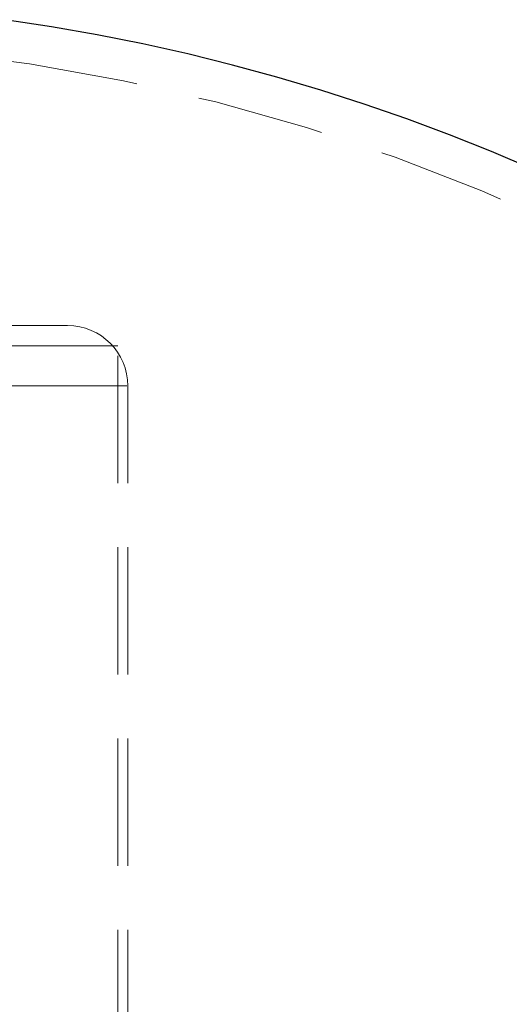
# Model space of a CAD drawing. Header units: millimetres. Extents: x 373 to 928, y 275 to 747.
# Tile 110 of 117: x 898 to 903, y 352 to 362. Entities that reach past the tile are written whole.
import ezdxf

# ---------------------------------------------------------------- set-up
doc = ezdxf.new("R2010")
doc.units = ezdxf.units.MM
doc.linetypes.add('HIDDEN', pattern=[1.905, 1.27, -0.635])

msp = doc.modelspace()

# ---------------------------------------------------------------- linework, layer by layer
at = {"color": 7, "linetype": 'HIDDEN', "lineweight": 18}
for p, q in [((892.0352, 358.6214), (898.3608, 358.6214)), ((898.8608, 358.4214), (891.6049, 358.4214)), ((898.8608, 345.6214), (898.8608, 358.4214)), ((898.9519, 358.0214), (890.9608, 358.0214)), ((898.9608, 345.6214), (898.9608, 358.0214))]:
    msp.add_line(p, q, dxfattribs=at)
at = {"color": 7, "linetype": 'Continuous', "lineweight": 25}
msp.add_arc((894.9608, 341.8613), 20, 0, 82.01819, dxfattribs=at)
at = {"color": 7, "linetype": 'HIDDEN', "lineweight": 18}
for centre, radius, end in [((894.9608, 341.8613), 19.6, 86.78273), ((898.3608, 358.0214), 0.6, 90)]:
    msp.add_arc(centre, radius, 0, end, dxfattribs=at)

doc.saveas('drawing.dxf')
